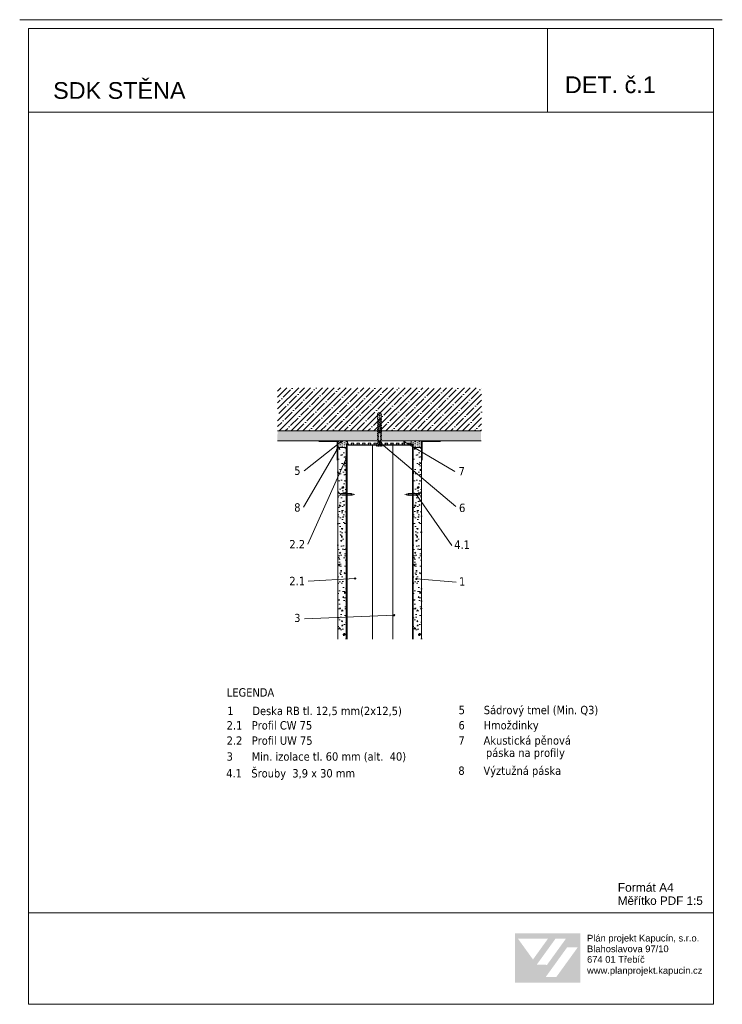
# Model space of a CAD drawing. Header units: millimetres. Extents: x -61273 to -60223, y 29990 to 31462.
import ezdxf

# ---------------------------------------------------------------- set-up
doc = ezdxf.new("R2010")
doc.units = ezdxf.units.MM
doc.header["$MEASUREMENT"] = 0
doc.linetypes.add('DASHED', pattern=[2, 1, -1])
doc.styles.add('GENEROVANÝ_STYL_1', font='txt')
doc.styles.add('GENEROVANÝ_STYL_2', font='txt')
doc.linetypes.add('Izolace', pattern='A,0,[1,Detail č.1 SDK stěna1.Shx,S=0.375371,R=0,X=-0.01,Y=0],-20,0', length=20)

msp = doc.modelspace()

# ---------------------------------------------------------------- hatches: boundary and pattern name
at = {"linetype": 'Continuous', "lineweight": 20, "true_color": 0xff6600}
h = msp.add_hatch(dxfattribs=at)
h.set_pattern_fill('ANSI35_0001', color=30, style=0, pattern_type=2)
h.set_pattern_definition([(45, (-42131.551, 27361.65), (-8.838835, 8.838835), []), (45, (-42122.712, 27361.65), (-8.838835, 8.838835), [15.625, -3.125, 0, -3.125])])
h.paths.add_polyline_path([(-60582.5, 30911.5), (-60887.1, 30911.5), (-60887.1, 30847), (-60582.5, 30847)])
h = msp.add_hatch(dxfattribs=at)
h.set_pattern_fill('AR_SAND_0001', color=30, style=0, pattern_type=2)
h.set_pattern_definition([(37.5, (-62033.2374, 31471.487), (-0.157483, 4.817059), [0, -3.8, 0, -4.25, 0, -4.0625]), (7.5, (-62033.2374, 31471.487), (4.424442, 7.055365), [0, -2.05, 0, -3.425, 0, -1.3125]), (327.5, (-62036.3124, 31471.487), (7.785355, 0.014148), [0, -1.25, 0, -4.5, 0, -5.875]), (317.5, (-62036.3124, 31471.487), (7.515317, 2.19419), [0, -0.625, 0, -2.95, 0, -3.375])])
h.paths.add_polyline_path([(-60887.1, 30847), (-60887.7, 30832), (-60583.1, 30832), (-60583.1, 30847)])
h = msp.add_hatch(dxfattribs=at)
h.set_pattern_fill('DOTS_0001', color=30, style=0, pattern_type=2)
h.set_pattern_definition([(90, (-60218.5807, 29663.4237), (-3.125, 1.5625), [0, -3.125])])
h.paths.add_polyline_path([(-60785.3, 30822), (-60782.6, 30832), (-60798.2, 30832), (-60798.2, 30822)])
h = msp.add_hatch(dxfattribs=at)
h.set_pattern_fill('AR_CONC_0001', color=30, style=0, pattern_type=2)
h.set_pattern_definition([(320, (-60438.465, 31983.718), (1.5688, 17.9315), [1.875, -20.625]), (265, (-60438.465, 31983.718), (18.8048, 3.46878), [1.5, -16.5]), (10.4514, (-60438.596, 31982.224), (-17.23599, 14.46273), [1.5935, -17.52855]), (316.1842, (-60433.465, 31983.718), (4.13798, 26.68103), [2.8125, -30.9375]), (6.6356, (-60433.81, 31981.495), (-24.35295, 23.36657), [2.39026, -26.29282]), (261.1842, (-60433.465, 31983.718), (-24.35297, 23.36655), [2.25, -24.75]), (291, (-60434.715, 31981.218), (10.06547, 14.92268), [1.875, -20.625]), (236, (-60434.715, 31981.218), (-18.12875, 6.08288), [1.5, -16.5]), (341.4514, (-60435.554, 31979.975), (-8.06326, 21.00557), [1.5935, -17.52855]), (307.5, (-60438.465, 31983.7184), (-8.322346, 0.303996), [0, -16.3, 0, -16.75, 0, -16.5625]), (277.5, (-60438.465, 31983.718), (-9.860293, 6.57674), [0, -9.55, 0, -15.925, 0, -6.3125]), (237.5, (-60438.465, 31989.2934), (0.563872, 13.34556), [0, -6.25, 0, -19.5, 0, -25.875]), (227.5, (-60438.465, 31991.793), (-2.50262, 14.57965), [0, -8.125, 0, -12.95, 0, -18.375])])
h.paths.add_polyline_path([(-60797, 30822), (-60797, 30535.8), (-60784.5, 30535.8), (-60784.5, 30822)])
at = {"linetype": 'Continuous', "lineweight": 13}
for points in [[(-60784.4, 30777), (-60783.9, 30777), (-60783.9, 30814.3), (-60783.8, 30826, -0.414214), (-60783.4, 30826.4), (-60781.7, 30826.4), (-60781.1, 30825.8), (-60737.5, 30825.8), (-60737.5, 30826.4), (-60780.8, 30826.4), (-60781.4, 30827), (-60783.4, 30827, 0.414214), (-60784.4, 30826)], [(-60736, 30825.8), (-60736, 30826.4), (-60737.5, 30826.4), (-60737.5, 30825.8)], [(-60733, 30826.4), (-60736, 30826.4), (-60736, 30825.8), (-60733, 30825.8)], [(-60731.5, 30826.4), (-60733, 30826.4), (-60733, 30825.8), (-60731.5, 30825.8)], [(-60731.5, 30825.8), (-60687.8, 30825.8), (-60687.2, 30826.4), (-60685.5, 30826.4, -0.414214), (-60685.1, 30826), (-60685.1, 30777), (-60684.5, 30777), (-60684.5, 30826, 0.414214), (-60685.5, 30827), (-60687.5, 30827), (-60688.1, 30826.4), (-60731.5, 30826.4)]]:
    msp.add_hatch(color=154, dxfattribs=at).paths.add_polyline_path(points)
at = {"linetype": 'Continuous', "lineweight": 20, "true_color": 0xff6600}
h = msp.add_hatch(dxfattribs=at)
h.set_pattern_fill('TRIANG_0001', color=30, style=0, pattern_type=2)
h.set_pattern_definition([(60, (-42132.557, 25790.242), (-4.21875, 7.3070893), [4.21875, -4.21875]), (120, (-42132.557, 25790.242), (-8.4375, 5e-09), [4.21875, -4.21875]), (0, (-42134.6665, 25793.895), (4.21875, 7.3070893), [4.21875, -4.21875])])
h.paths.add_polyline_path([(-60782.6, 30826.4), (-60687.6, 30826.4), (-60687.6, 30832), (-60782.6, 30832)])
h = msp.add_hatch(dxfattribs=at)
h.set_pattern_fill('DOTS_0001', color=30, style=0, pattern_type=2)
h.set_pattern_definition([(90, (-61278.2774, 29663.4237), (-3.125, 1.5625), [0, -3.125])])
h.paths.add_polyline_path([(-60684.5, 30822), (-60672, 30822), (-60672, 30832), (-60687.6, 30832)])
h = msp.add_hatch(dxfattribs=at)
h.set_pattern_fill('AR_CONC_0001', color=30, style=0, pattern_type=2)
h.set_pattern_definition([(320, (-60325.981, 31983.718), (1.5688, 17.9315), [1.875, -20.625]), (265, (-60325.981, 31983.718), (18.8048, 3.46878), [1.5, -16.5]), (10.4514, (-60326.112, 31982.224), (-17.23599, 14.46273), [1.5935, -17.52855]), (316.1842, (-60320.981, 31983.718), (4.13798, 26.68103), [2.8125, -30.9375]), (6.6356, (-60321.326, 31981.495), (-24.35295, 23.36657), [2.39026, -26.29282]), (261.1842, (-60320.98, 31983.718), (-24.35297, 23.36655), [2.25, -24.75]), (291, (-60322.231, 31981.218), (10.06547, 14.92268), [1.875, -20.625]), (236, (-60322.231, 31981.218), (-18.12875, 6.08288), [1.5, -16.5]), (341.4514, (-60323.07, 31979.974), (-8.06326, 21.00557), [1.5935, -17.52855]), (307.5, (-60325.981, 31983.718), (-8.322346, 0.303996), [0, -16.3, 0, -16.75, 0, -16.5625]), (277.5, (-60325.981, 31983.718), (-9.860293, 6.57674), [0, -9.55, 0, -15.925, 0, -6.3125]), (237.5, (-60325.981, 31989.293), (0.563872, 13.34556), [0, -6.25, 0, -19.5, 0, -25.875]), (227.5, (-60325.981, 31991.793), (-2.50262, 14.57965), [0, -8.125, 0, -12.95, 0, -18.375])])
h.paths.add_polyline_path([(-60684.5, 30822), (-60684.5, 30535.8), (-60672, 30535.8), (-60672, 30822)])
at = {"linetype": 'Continuous', "lineweight": 13}
h = msp.add_hatch(color=1, dxfattribs=at)
h.paths.add_polyline_path([(-60532.6, 30022.2), (-60434.8, 30022.2), (-60434.8, 30096), (-60532.6, 30096)])
h.paths.add_polyline_path([(-60528.1, 30088.2), (-60483, 30088.1), (-60505.5, 30056.9)], flags=0)
h.paths.add_polyline_path([(-60500, 30049), (-60471.7, 30088.2), (-60456.1, 30088.2), (-60484.5, 30048.9)], flags=0)
h.paths.add_polyline_path([(-60470.8, 30030.5), (-60486.6, 30030.5), (-60454.6, 30074.9), (-60438.7, 30074.9)], flags=0)

# ---------------------------------------------------------------- linework, layer by layer
at = {"color": 154, "linetype": 'Continuous', "lineweight": 13}
for p, q in [((-60483.6, 31448.4), (-60483.6, 31323.4)), ((-60235.8, 31448.4), (-60471.8, 31448.4)), ((-60235.8, 31323.4), (-60235.8, 31448.4)), ((-61259.3, 31323.4), (-60235.8, 31323.4)), ((-60471.8, 31323.4), (-60235.8, 31323.4)), ((-60848.2, 30733), (-60798, 30819.3)), ((-60847.6, 30787.3), (-60792.5, 30830.6)), ((-60783.4, 30826.4), (-60783.4, 30535.8)), ((-60782.3, 30826.4), (-60782.3, 30826.4)), ((-60782.3, 30826.4), (-60782.3, 30826.4)), ((-60782.3, 30826.4), (-60782.3, 30826.4)), ((-60782.3, 30826.4), (-60782.3, 30826.4)), ((-60782.3, 30826.4), (-60782.3, 30826.4)), ((-60782.3, 30826.4), (-60782.3, 30826.4)), ((-60782.3, 30826.4), (-60782.3, 30826.4)), ((-60782.3, 30826.4), (-60782.3, 30826.4)), ((-60782.3, 30826.4), (-60782.3, 30826.4)), ((-60782.3, 30826.4), (-60782.3, 30826.4)), ((-60782.3, 30826.4), (-60782.3, 30826.4)), ((-60782.3, 30826.4), (-60782.3, 30826.4)), ((-60782.3, 30826.4), (-60782.3, 30826.4)), ((-60782.3, 30826.4), (-60782.3, 30826.4)), ((-60782.3, 30826.4), (-60782.3, 30826.4)), ((-60782.3, 30826.4), (-60782.3, 30826.4)), ((-60782.3, 30826.4), (-60782.3, 30826.4)), ((-60782.3, 30826.4), (-60782.3, 30826.4)), ((-60782.3, 30826.4), (-60782.3, 30826.4)), ((-60782.3, 30826.4), (-60782.3, 30826.4)), ((-60782.3, 30826.4), (-60782.3, 30826.4)), ((-60782.3, 30826.4), (-60782.3, 30826.4)), ((-60782.3, 30826.4), (-60782.3, 30826.4)), ((-60782.3, 30826.4), (-60782.3, 30826.4)), ((-60782.3, 30826.4), (-60782.3, 30826.4)), ((-60782.3, 30826.4), (-60782.3, 30826.4)), ((-60782.3, 30826.4), (-60782.3, 30826.4)), ((-60782.3, 30826.4), (-60782.3, 30826.4)), ((-60782.3, 30826.4), (-60782.3, 30826.4)), ((-60782.3, 30826.4), (-60782.3, 30826.4)), ((-60782.3, 30826.4), (-60782.3, 30826.4)), ((-60735.6, 30830.8), (-60621, 30733.9)), ((-60697.6, 30830.8), (-60622.1, 30786.5)), ((-60688.7, 30826.4), (-60688.7, 30826.4)), ((-60688.7, 30826.4), (-60688.7, 30826.4)), ((-60688.7, 30826.4), (-60688.7, 30826.4)), ((-60688.7, 30826.4), (-60688.7, 30826.4)), ((-60688.7, 30826.4), (-60688.7, 30826.4)), ((-60688.7, 30826.4), (-60688.7, 30826.4)), ((-60688.7, 30826.4), (-60688.7, 30826.4)), ((-60688.7, 30826.4), (-60688.7, 30826.4)), ((-60688.7, 30826.4), (-60688.7, 30826.4)), ((-60688.7, 30826.4), (-60688.7, 30826.4)), ((-60688.7, 30826.4), (-60688.7, 30826.4)), ((-60688.7, 30826.4), (-60688.7, 30826.4)), ((-60688.7, 30826.4), (-60688.7, 30826.4)), ((-60688.7, 30826.4), (-60688.7, 30826.4)), ((-60688.7, 30826.4), (-60688.7, 30826.4)), ((-60688.7, 30826.4), (-60688.7, 30826.4)), ((-60688.7, 30826.4), (-60688.7, 30826.4)), ((-60688.7, 30826.4), (-60688.7, 30826.4)), ((-60688.7, 30826.4), (-60688.7, 30826.4)), ((-60688.7, 30826.4), (-60688.7, 30826.4)), ((-60688.7, 30826.4), (-60688.7, 30826.4)), ((-60688.7, 30826.4), (-60688.7, 30826.4)), ((-60688.7, 30826.4), (-60688.7, 30826.4)), ((-60688.7, 30826.4), (-60688.7, 30826.4)), ((-60688.7, 30826.4), (-60688.7, 30826.4)), ((-60688.7, 30826.4), (-60688.7, 30826.4)), ((-60688.7, 30826.4), (-60688.7, 30826.4)), ((-60688.7, 30826.4), (-60688.7, 30826.4)), ((-60688.7, 30826.4), (-60688.7, 30826.4)), ((-60685.6, 30826.4), (-60685.6, 30535.8)), ((-60842.1, 30677.9), (-60784.5, 30805.9)), ((-60784.5, 30797), (-60784.5, 30535.8)), ((-60783.9, 30797), (-60783.9, 30535.8)), ((-60685.1, 30797), (-60685.1, 30535.8)), ((-60684.5, 30797), (-60684.5, 30535.8)), ((-60679.6, 30751.4), (-60626.9, 30675.9)), ((-60841.5, 30622.5), (-60771.1, 30626.4)), ((-60620.5, 30620.8), (-60679.8, 30625.7)), ((-60847, 30566.2), (-60713, 30571.4)), ((-61259.3, 30126.6), (-60235.8, 30126.6))]:
    msp.add_line(p, q, dxfattribs=at)
at = {"color": 7, "linetype": 'DASHED', "lineweight": 20}
for p, q in [((-60738.1, 30870.6), (-60738.1, 30871.3)), ((-60738.1, 30870.6), (-60737.2, 30870.9)), ((-60738.1, 30867.4), (-60737.2, 30867.7)), ((-60738.1, 30864.2), (-60737.2, 30864.6)), ((-60733.6, 30863.9), (-60736.6, 30863.9)), ((-60736.6, 30824.3), (-60736.6, 30863.9)), ((-60736.2, 30874.1), (-60735.6, 30874.3)), ((-60735.6, 30874.3), (-60735.6, 30844.3)), ((-60734, 30874.1), (-60734.6, 30874.3)), ((-60734.6, 30874.3), (-60734.6, 30844.3)), ((-60733.6, 30824.3), (-60733.6, 30863.9)), ((-60732.1, 30870.6), (-60732.9, 30870.9)), ((-60732.1, 30867.4), (-60732.9, 30867.7)), ((-60732.1, 30864.2), (-60732.9, 30864.6)), ((-60732.1, 30870.6), (-60732.1, 30871.3)), ((-60738.1, 30861), (-60737.2, 30861.4)), ((-60738.1, 30857.9), (-60737.2, 30858.2)), ((-60738.1, 30854.7), (-60737.2, 30855)), ((-60738.1, 30851.5), (-60737.2, 30851.8)), ((-60738.1, 30848.3), (-60737.2, 30848.7)), ((-60737.2, 30848.7), (-60737.3, 30848.7)), ((-60737.3, 30848.7), (-60737.3, 30848.6)), ((-60737.3, 30848.6), (-60737.3, 30848.7)), ((-60737.3, 30848.7), (-60737.3, 30848.6)), ((-60737.3, 30848.7), (-60737.3, 30848.6)), ((-60737.3, 30848.6), (-60737.3, 30848.7)), ((-60737.3, 30848.7), (-60737.3, 30848.7)), ((-60737.3, 30848.6), (-60737.3, 30848.7)), ((-60737.3, 30848.7), (-60737.3, 30848.6)), ((-60737.3, 30848.6), (-60737.3, 30848.7)), ((-60737.3, 30848.7), (-60737.3, 30848.6)), ((-60737.3, 30848.7), (-60737.3, 30848.6)), ((-60737.3, 30848.6), (-60737.3, 30848.7)), ((-60737.3, 30848.7), (-60737.3, 30848.7)), ((-60737.3, 30848.7), (-60737.3, 30848.7)), ((-60737.3, 30848.6), (-60737.3, 30848.7)), ((-60737.3, 30848.7), (-60737.3, 30848.7)), ((-60737.3, 30848.6), (-60737.3, 30848.7)), ((-60737.3, 30848.6), (-60737.3, 30848.6)), ((-60737.3, 30848.6), (-60737.3, 30848.6)), ((-60737.3, 30848.6), (-60737.3, 30848.6)), ((-60737.3, 30848.6), (-60737.3, 30848.6)), ((-60737.3, 30848.6), (-60737.3, 30848.6)), ((-60737.3, 30848.6), (-60737.3, 30848.6)), ((-60737.3, 30848.6), (-60737.2, 30848.6)), ((-60737.3, 30848.6), (-60737.3, 30848.6)), ((-60737.3, 30848.6), (-60737.3, 30848.6)), ((-60737.3, 30848.6), (-60737.3, 30848.6)), ((-60737.3, 30848.6), (-60737.3, 30848.6)), ((-60737.3, 30848.6), (-60737.3, 30848.6)), ((-60737.3, 30848.6), (-60737.3, 30848.6)), ((-60737.3, 30848.6), (-60737.3, 30848.6)), ((-60737.3, 30848.6), (-60737.3, 30848.6)), ((-60737.3, 30848.6), (-60737.3, 30848.6)), ((-60737.2, 30848.6), (-60737.2, 30848.7)), ((-60733, 30861.4), (-60733, 30861.4)), ((-60733, 30861.4), (-60733, 30861.4)), ((-60733, 30861.4), (-60733, 30861.4)), ((-60733, 30861.4), (-60733, 30861.4)), ((-60733, 30861.4), (-60733, 30861.4)), ((-60733, 30861.4), (-60733, 30861.4)), ((-60733, 30855), (-60733, 30855)), ((-60733, 30855), (-60733, 30855)), ((-60733, 30855), (-60733, 30855)), ((-60733, 30855), (-60733, 30855)), ((-60733, 30855), (-60733, 30855)), ((-60733, 30855), (-60733, 30855)), ((-60732.9, 30861.4), (-60732.9, 30861.4)), ((-60732.9, 30861.4), (-60732.9, 30861.4)), ((-60732.9, 30861.4), (-60732.9, 30861.4)), ((-60732.9, 30861.4), (-60732.9, 30861.4)), ((-60732.9, 30861.4), (-60732.9, 30861.4)), ((-60732.9, 30861.4), (-60732.9, 30861.4)), ((-60732.9, 30861.4), (-60732.9, 30861.4)), ((-60732.9, 30861.4), (-60732.9, 30861.4)), ((-60732.9, 30861.4), (-60732.9, 30861.4)), ((-60732.9, 30861.4), (-60732.9, 30861.4)), ((-60732.9, 30861.4), (-60732.9, 30861.4)), ((-60732.9, 30861.4), (-60732.9, 30861.4)), ((-60732.9, 30861.4), (-60732.9, 30861.4)), ((-60732.9, 30861.4), (-60732.9, 30861.4)), ((-60732.9, 30861.4), (-60732.9, 30861.4)), ((-60732.9, 30861.4), (-60732.9, 30861.4)), ((-60732.9, 30861.4), (-60732.9, 30861.4)), ((-60732.9, 30861.4), (-60732.9, 30861.4)), ((-60732.9, 30861.4), (-60732.9, 30861.4)), ((-60732.9, 30861.4), (-60732.9, 30861.4)), ((-60732.9, 30861.4), (-60732.9, 30861.4)), ((-60732.9, 30861.4), (-60732.9, 30861.4)), ((-60732.9, 30861.4), (-60732.9, 30861.4)), ((-60732.9, 30861.4), (-60732.9, 30861.4)), ((-60732.9, 30861.4), (-60732.9, 30861.4)), ((-60732.9, 30861.4), (-60732.9, 30861.4)), ((-60732.9, 30861.4), (-60732.9, 30861.4)), ((-60732.9, 30861.4), (-60732.9, 30861.4)), ((-60732.9, 30861.4), (-60732.9, 30861.4)), ((-60732.9, 30861.4), (-60732.9, 30861.4)), ((-60732.1, 30861), (-60732.9, 30861.4)), ((-60732.1, 30857.9), (-60732.9, 30858.2)), ((-60732.9, 30855), (-60732.9, 30855)), ((-60732.9, 30855), (-60732.9, 30855)), ((-60732.9, 30855), (-60732.9, 30855)), ((-60732.9, 30855), (-60732.9, 30855)), ((-60732.9, 30855), (-60732.9, 30855)), ((-60732.9, 30855), (-60732.9, 30855)), ((-60732.9, 30855), (-60732.9, 30855)), ((-60732.9, 30855), (-60732.9, 30855)), ((-60732.9, 30855), (-60732.9, 30855)), ((-60732.9, 30855), (-60732.9, 30855)), ((-60732.9, 30855), (-60732.9, 30855)), ((-60732.9, 30855), (-60732.9, 30855)), ((-60732.9, 30855), (-60732.9, 30855)), ((-60732.9, 30855), (-60732.9, 30855)), ((-60732.9, 30855), (-60732.9, 30855)), ((-60732.9, 30855), (-60732.9, 30855)), ((-60732.9, 30855), (-60732.9, 30855)), ((-60732.9, 30855), (-60732.9, 30855)), ((-60732.9, 30855), (-60732.9, 30855)), ((-60732.9, 30855), (-60732.9, 30855)), ((-60732.9, 30855), (-60732.9, 30855)), ((-60732.9, 30855), (-60732.9, 30855)), ((-60732.9, 30855), (-60732.9, 30855)), ((-60732.9, 30855), (-60732.9, 30855)), ((-60732.9, 30855), (-60732.9, 30855)), ((-60732.9, 30855), (-60732.9, 30855)), ((-60732.9, 30855), (-60732.9, 30855)), ((-60732.1, 30854.7), (-60732.9, 30855)), ((-60732.9, 30855), (-60732.9, 30855)), ((-60732.9, 30855), (-60732.9, 30855)), ((-60732.1, 30851.5), (-60732.9, 30851.8)), ((-60732.1, 30848.3), (-60732.9, 30848.7)), ((-60738.1, 30845.1), (-60737.2, 30845.5)), ((-60738.1, 30825.8), (-60738.1, 30842)), ((-60734.6, 30844.3), (-60735.6, 30844.3)), ((-60732.1, 30845.1), (-60732.9, 30845.5)), ((-60732.1, 30825.8), (-60732.1, 30842)), ((-60732.1, 30825.8), (-60738.1, 30825.8)), ((-60797, 30756), (-60796.4, 30756)), ((-60797, 30748), (-60797, 30756)), ((-60797, 30748), (-60796.4, 30748)), ((-60792.9, 30752.7), (-60793.6, 30752.8)), ((-60793.6, 30751.2), (-60791.2, 30751.3)), ((-60792.3, 30753.8), (-60792.9, 30752.7)), ((-60792.9, 30752.7), (-60792.9, 30752.7)), ((-60792.9, 30752.7), (-60792.9, 30752.7)), ((-60792.9, 30752.7), (-60792.9, 30752.7)), ((-60792.9, 30752.7), (-60792.9, 30752.7)), ((-60792.9, 30752.7), (-60792.9, 30752.7)), ((-60792.9, 30752.7), (-60792.9, 30752.7)), ((-60792.9, 30752.7), (-60792.9, 30752.7)), ((-60792.9, 30752.7), (-60792.9, 30752.7)), ((-60792.9, 30752.7), (-60792.9, 30752.7)), ((-60792.9, 30752.7), (-60792.9, 30752.7)), ((-60792.9, 30752.7), (-60792.9, 30752.7)), ((-60792.9, 30752.7), (-60792.9, 30752.7)), ((-60792.9, 30752.7), (-60792.9, 30752.7)), ((-60792.9, 30752.7), (-60792.9, 30752.7)), ((-60792.9, 30752.7), (-60792.9, 30752.7)), ((-60792.9, 30752.7), (-60792.9, 30752.7)), ((-60792.9, 30752.7), (-60792.9, 30752.7)), ((-60792.9, 30752.7), (-60792.9, 30752.7)), ((-60792.9, 30752.7), (-60792.9, 30752.7)), ((-60792.9, 30752.7), (-60792.9, 30752.7)), ((-60792.9, 30752.7), (-60792.9, 30752.7)), ((-60792.9, 30752.7), (-60792.9, 30752.7)), ((-60792.9, 30752.7), (-60792.9, 30752.7)), ((-60792.9, 30752.7), (-60792.9, 30752.7)), ((-60792.9, 30752.7), (-60792.9, 30752.7)), ((-60792.9, 30752.7), (-60792.9, 30752.7)), ((-60792.9, 30752.7), (-60792.9, 30752.7)), ((-60792.9, 30752.7), (-60792.9, 30752.7)), ((-60792.9, 30752.7), (-60792.9, 30752.7)), ((-60792.9, 30752.7), (-60792.9, 30752.7)), ((-60792.9, 30752.7), (-60792.9, 30752.7)), ((-60792.9, 30752.7), (-60792.9, 30752.7)), ((-60792.9, 30752.7), (-60792.9, 30752.7)), ((-60792.9, 30752.7), (-60792.9, 30752.7)), ((-60792.9, 30752.7), (-60792.9, 30752.7)), ((-60792.3, 30753.8), (-60790.8, 30750.3)), ((-60790.8, 30753.8), (-60791.4, 30752.7)), ((-60790.8, 30753.8), (-60789.3, 30750.3)), ((-60790.1, 30751.4), (-60790.8, 30750.3)), ((-60789.3, 30753.8), (-60789.9, 30752.7)), ((-60789.3, 30753.8), (-60787.8, 30750.3)), ((-60788.6, 30751.4), (-60789.3, 30750.3)), ((-60787.8, 30753.8), (-60788.4, 30752.7)), ((-60787.8, 30753.8), (-60786.3, 30750.3)), ((-60787.1, 30751.4), (-60787.8, 30750.3)), ((-60786.3, 30753.8), (-60786.9, 30752.7)), ((-60786.3, 30753.8), (-60784.8, 30750.3)), ((-60785.6, 30751.4), (-60786.3, 30750.3)), ((-60784.8, 30753.8), (-60785.4, 30752.7)), ((-60784.8, 30753.8), (-60783.3, 30750.3)), ((-60784.1, 30751.4), (-60784.8, 30750.3)), ((-60783.3, 30753.8), (-60783.9, 30752.7)), ((-60783.3, 30753.8), (-60781.8, 30750.3)), ((-60782.6, 30751.4), (-60783.3, 30750.3)), ((-60781.8, 30753.8), (-60782.4, 30752.7)), ((-60781.8, 30753.8), (-60780.3, 30750.3)), ((-60781.1, 30751.4), (-60781.8, 30750.3)), ((-60780.3, 30753.8), (-60780.9, 30752.7)), ((-60780.3, 30753.8), (-60778.8, 30750.3)), ((-60779.6, 30751.4), (-60780.3, 30750.3)), ((-60778.8, 30753.8), (-60779.4, 30752.7)), ((-60778.8, 30753.8), (-60777.3, 30750.3)), ((-60778.1, 30751.4), (-60778.8, 30750.3)), ((-60777.3, 30753.8), (-60777.9, 30752.7)), ((-60777.3, 30753.8), (-60776.2, 30751.3)), ((-60776.6, 30751.4), (-60777.3, 30750.3)), ((-60776.9, 30752.9), (-60776.9, 30752.9)), ((-60776.9, 30752.9), (-60776.9, 30752.9)), ((-60776.9, 30752.9), (-60776.9, 30752.9)), ((-60776.9, 30752.9), (-60776.9, 30752.9)), ((-60776.9, 30752.9), (-60776.9, 30752.9)), ((-60776.9, 30752.9), (-60776.9, 30752.9)), ((-60776.9, 30752.9), (-60776.9, 30752.9)), ((-60776.9, 30752.9), (-60776.9, 30752.9)), ((-60776.9, 30752.9), (-60776.9, 30752.9)), ((-60776.9, 30752.9), (-60776.9, 30752.9)), ((-60776.9, 30752.9), (-60776.9, 30752.9)), ((-60776.9, 30752.9), (-60776.9, 30752.9)), ((-60776.9, 30752.9), (-60776.9, 30752.9)), ((-60776.9, 30752.9), (-60776.9, 30752.9)), ((-60776.9, 30752.9), (-60776.9, 30752.9)), ((-60776.9, 30752.9), (-60776.9, 30752.9)), ((-60776.9, 30752.9), (-60776.9, 30752.9)), ((-60776.9, 30752.9), (-60776.9, 30752.9)), ((-60776.9, 30752.9), (-60776.9, 30752.9)), ((-60776.9, 30752.9), (-60776.9, 30752.9)), ((-60776.9, 30752.9), (-60776.9, 30752.9)), ((-60776.9, 30752.9), (-60776.9, 30752.9)), ((-60776.9, 30752.9), (-60776.9, 30752.9)), ((-60776.9, 30752.9), (-60776.9, 30752.9)), ((-60776.9, 30752.9), (-60776.9, 30752.9)), ((-60776.9, 30752.9), (-60776.9, 30752.9)), ((-60776.9, 30752.9), (-60776.9, 30752.9)), ((-60776.9, 30752.9), (-60776.9, 30752.9)), ((-60776.9, 30752.9), (-60776.9, 30752.9)), ((-60776.9, 30752.9), (-60776.9, 30752.9)), ((-60776.9, 30752.9), (-60776.9, 30752.9)), ((-60776.9, 30752.9), (-60776.9, 30752.9)), ((-60772, 30752), (-60776.9, 30752.9)), ((-60772, 30752), (-60776.2, 30751.3)), ((-60776.2, 30751.3), (-60776.2, 30751.3)), ((-60776.2, 30751.3), (-60776.2, 30751.3)), ((-60776.2, 30751.3), (-60776.2, 30751.3)), ((-60776.2, 30751.3), (-60776.2, 30751.3)), ((-60776.2, 30751.3), (-60776.2, 30751.3)), ((-60776.2, 30751.3), (-60776.2, 30751.3)), ((-60776.2, 30751.3), (-60776.2, 30751.3)), ((-60776.2, 30751.3), (-60776.2, 30751.3)), ((-60776.2, 30751.3), (-60776.2, 30751.3)), ((-60776.2, 30751.3), (-60776.2, 30751.3)), ((-60776.2, 30751.3), (-60776.2, 30751.3)), ((-60776.2, 30751.3), (-60776.2, 30751.3)), ((-60776.2, 30751.3), (-60776.2, 30751.3)), ((-60776.2, 30751.3), (-60776.2, 30751.3)), ((-60776.2, 30751.3), (-60776.2, 30751.3)), ((-60776.2, 30751.3), (-60776.2, 30751.3)), ((-60776.2, 30751.3), (-60776.2, 30751.3)), ((-60776.2, 30751.3), (-60776.2, 30751.3)), ((-60776.2, 30751.3), (-60776.2, 30751.3)), ((-60776.2, 30751.3), (-60776.2, 30751.3)), ((-60776.2, 30751.3), (-60776.2, 30751.3)), ((-60776.2, 30751.3), (-60776.2, 30751.3)), ((-60776.2, 30751.3), (-60776.2, 30751.3)), ((-60776.2, 30751.3), (-60776.2, 30751.3)), ((-60776.2, 30751.3), (-60776.2, 30751.3)), ((-60776.2, 30751.3), (-60776.2, 30751.3)), ((-60776.2, 30751.3), (-60776.2, 30751.3)), ((-60776.2, 30751.3), (-60776.2, 30751.3)), ((-60776.2, 30751.3), (-60776.2, 30751.3)), ((-60776.2, 30751.3), (-60776.2, 30751.3)), ((-60776.2, 30751.3), (-60776.2, 30751.3)), ((-60776.2, 30751.3), (-60776.2, 30751.3)), ((-60776.2, 30751.3), (-60776.2, 30751.3)), ((-60776.2, 30751.3), (-60776.2, 30751.3)), ((-60776.2, 30751.3), (-60776.2, 30751.3)), ((-60697, 30752), (-60692, 30752.9)), ((-60697, 30752), (-60692.7, 30751.3)), ((-60691.6, 30753.8), (-60692.7, 30751.3)), ((-60692.7, 30751.3), (-60692.7, 30751.3)), ((-60692.7, 30751.3), (-60692.7, 30751.3)), ((-60692.7, 30751.3), (-60692.7, 30751.3)), ((-60692.7, 30751.3), (-60692.7, 30751.3)), ((-60692.7, 30751.3), (-60692.7, 30751.3)), ((-60692.7, 30751.3), (-60692.7, 30751.3)), ((-60692.7, 30751.3), (-60692.7, 30751.3)), ((-60692.7, 30751.3), (-60692.7, 30751.3)), ((-60692.7, 30751.3), (-60692.7, 30751.3)), ((-60692.7, 30751.3), (-60692.7, 30751.3)), ((-60692.7, 30751.3), (-60692.7, 30751.3)), ((-60692.7, 30751.3), (-60692.7, 30751.3)), ((-60692.7, 30751.3), (-60692.7, 30751.3)), ((-60692.7, 30751.3), (-60692.7, 30751.3)), ((-60692.7, 30751.3), (-60692.7, 30751.3)), ((-60692.7, 30751.3), (-60692.7, 30751.3)), ((-60692.7, 30751.3), (-60692.7, 30751.3)), ((-60692.7, 30751.3), (-60692.7, 30751.3)), ((-60692.7, 30751.3), (-60692.7, 30751.3)), ((-60692.7, 30751.3), (-60692.7, 30751.3)), ((-60692.7, 30751.3), (-60692.7, 30751.3)), ((-60692.7, 30751.3), (-60692.7, 30751.3)), ((-60692.7, 30751.3), (-60692.7, 30751.3)), ((-60692.7, 30751.3), (-60692.7, 30751.3)), ((-60692.7, 30751.3), (-60692.7, 30751.3)), ((-60692.7, 30751.3), (-60692.7, 30751.3)), ((-60692.7, 30751.3), (-60692.7, 30751.3)), ((-60692.7, 30751.3), (-60692.7, 30751.3)), ((-60692.7, 30751.3), (-60692.7, 30751.3)), ((-60692.7, 30751.3), (-60692.7, 30751.3)), ((-60692.7, 30751.3), (-60692.7, 30751.3)), ((-60692.7, 30751.3), (-60692.7, 30751.3)), ((-60692.7, 30751.3), (-60692.7, 30751.3)), ((-60692.7, 30751.3), (-60692.7, 30751.3)), ((-60692.7, 30751.3), (-60692.7, 30751.3)), ((-60692.3, 30751.4), (-60691.6, 30750.3)), ((-60692, 30752.9), (-60692, 30752.9)), ((-60692, 30752.9), (-60692, 30752.9)), ((-60692, 30752.9), (-60692, 30752.9)), ((-60692, 30752.9), (-60692, 30752.9)), ((-60692, 30752.9), (-60692, 30752.9)), ((-60692, 30752.9), (-60692, 30752.9)), ((-60692, 30752.9), (-60692, 30752.9)), ((-60692, 30752.9), (-60692, 30752.9)), ((-60692, 30752.9), (-60692, 30752.9)), ((-60692, 30752.9), (-60692, 30752.9)), ((-60692, 30752.9), (-60692, 30752.9)), ((-60692, 30752.9), (-60692, 30752.9)), ((-60692, 30752.9), (-60692, 30752.9)), ((-60692, 30752.9), (-60692, 30752.9)), ((-60692, 30752.9), (-60692, 30752.9)), ((-60692, 30752.9), (-60692, 30752.9)), ((-60692, 30752.9), (-60692, 30752.9)), ((-60692, 30752.9), (-60692, 30752.9)), ((-60692, 30752.9), (-60692, 30752.9)), ((-60692, 30752.9), (-60692, 30752.9)), ((-60692, 30752.9), (-60692, 30752.9)), ((-60692, 30752.9), (-60692, 30752.9)), ((-60692, 30752.9), (-60692, 30752.9)), ((-60692, 30752.9), (-60692, 30752.9)), ((-60692, 30752.9), (-60692, 30752.9)), ((-60692, 30752.9), (-60692, 30752.9)), ((-60692, 30752.9), (-60692, 30752.9)), ((-60692, 30752.9), (-60692, 30752.9)), ((-60692, 30752.9), (-60692, 30752.9)), ((-60692, 30752.9), (-60692, 30752.9)), ((-60692, 30752.9), (-60692, 30752.9)), ((-60692, 30752.9), (-60692, 30752.9)), ((-60691.6, 30753.8), (-60691, 30752.7)), ((-60690.1, 30753.8), (-60691.6, 30750.3)), ((-60690.8, 30751.4), (-60690.1, 30750.3)), ((-60690.1, 30753.8), (-60689.5, 30752.7)), ((-60688.6, 30753.8), (-60690.1, 30750.3)), ((-60689.3, 30751.4), (-60688.6, 30750.3)), ((-60688.6, 30753.8), (-60688, 30752.7)), ((-60687.1, 30753.8), (-60688.6, 30750.3)), ((-60687.8, 30751.4), (-60687.1, 30750.3)), ((-60687.1, 30753.8), (-60686.5, 30752.7)), ((-60685.6, 30753.8), (-60687.1, 30750.3)), ((-60686.3, 30751.4), (-60685.6, 30750.3)), ((-60685.6, 30753.8), (-60685, 30752.7)), ((-60684.1, 30753.8), (-60685.6, 30750.3)), ((-60684.8, 30751.4), (-60684.1, 30750.3)), ((-60684.1, 30753.8), (-60683.5, 30752.7)), ((-60682.6, 30753.8), (-60684.1, 30750.3)), ((-60683.3, 30751.4), (-60682.6, 30750.3)), ((-60681.1, 30753.8), (-60682.6, 30750.3)), ((-60682.6, 30753.8), (-60682, 30752.7)), ((-60681.8, 30751.4), (-60681.1, 30750.3)), ((-60681.1, 30753.8), (-60680.5, 30752.7)), ((-60679.6, 30753.8), (-60681.1, 30750.3)), ((-60680.3, 30751.4), (-60679.6, 30750.3)), ((-60679.6, 30753.8), (-60679, 30752.7)), ((-60678.1, 30753.8), (-60679.6, 30750.3)), ((-60678.8, 30751.4), (-60678.1, 30750.3)), ((-60678.1, 30753.8), (-60677.5, 30752.7)), ((-60676.6, 30753.8), (-60678.1, 30750.3)), ((-60675.3, 30751.2), (-60677.7, 30751.3)), ((-60676.6, 30753.8), (-60676, 30752.7)), ((-60676, 30752.7), (-60675.3, 30752.8)), ((-60676, 30752.7), (-60676, 30752.7)), ((-60676, 30752.7), (-60676, 30752.7)), ((-60676, 30752.7), (-60676, 30752.7)), ((-60676, 30752.7), (-60676, 30752.7)), ((-60676, 30752.7), (-60676, 30752.7)), ((-60676, 30752.7), (-60676, 30752.7)), ((-60676, 30752.7), (-60676, 30752.7)), ((-60676, 30752.7), (-60676, 30752.7)), ((-60676, 30752.7), (-60676, 30752.7)), ((-60676, 30752.7), (-60676, 30752.7)), ((-60676, 30752.7), (-60676, 30752.7)), ((-60676, 30752.7), (-60676, 30752.7)), ((-60676, 30752.7), (-60676, 30752.7)), ((-60676, 30752.7), (-60676, 30752.7)), ((-60676, 30752.7), (-60676, 30752.7)), ((-60676, 30752.7), (-60676, 30752.7)), ((-60676, 30752.7), (-60676, 30752.7)), ((-60676, 30752.7), (-60676, 30752.7)), ((-60676, 30752.7), (-60676, 30752.7)), ((-60676, 30752.7), (-60676, 30752.7)), ((-60676, 30752.7), (-60676, 30752.7)), ((-60676, 30752.7), (-60676, 30752.7)), ((-60676, 30752.7), (-60676, 30752.7)), ((-60676, 30752.7), (-60676, 30752.7)), ((-60676, 30752.7), (-60676, 30752.7)), ((-60676, 30752.7), (-60676, 30752.7)), ((-60676, 30752.7), (-60676, 30752.7)), ((-60676, 30752.7), (-60676, 30752.7)), ((-60676, 30752.7), (-60676, 30752.7)), ((-60676, 30752.7), (-60676, 30752.7)), ((-60676, 30752.7), (-60676, 30752.7)), ((-60676, 30752.7), (-60676, 30752.7)), ((-60676, 30752.7), (-60676, 30752.7)), ((-60676, 30752.7), (-60676, 30752.7)), ((-60676, 30752.7), (-60676, 30752.7)), ((-60672, 30756), (-60672.5, 30756)), ((-60672, 30748), (-60672.5, 30748)), ((-60672, 30748), (-60672, 30756))]:
    msp.add_line(p, q, dxfattribs=at)
at = {"color": 48, "linetype": 'Continuous', "lineweight": 20, "true_color": 0x5a400a}
for p, q in [((-60887.1, 30847), (-60583.1, 30847)), ((-60887.1, 30832), (-60583.1, 30832)), ((-60797, 30822), (-60797, 30832)), ((-60797, 30822), (-60784.5, 30822)), ((-60797, 30535.8), (-60797, 30822)), ((-60784.5, 30822), (-60784.5, 30535.8)), ((-60782.6, 30827), (-60782.6, 30832)), ((-60745.1, 30825.8), (-60745.1, 30535.8)), ((-60687.6, 30827), (-60687.6, 30832)), ((-60687.6, 30827), (-60687.6, 30832)), ((-60685.1, 30825.8), (-60685.1, 30535.8)), ((-60672, 30822), (-60684.5, 30822)), ((-60684.5, 30822), (-60684.5, 30535.8)), ((-60672, 30822), (-60672, 30832)), ((-60672, 30535.8), (-60672, 30822))]:
    msp.add_line(p, q, dxfattribs=at)
at = {"color": 30, "linetype": 'Izolace', "lineweight": 20, "true_color": 0xff6600}
msp.add_line((-60715.1, 30825.8), (-60715.1, 30535.8), dxfattribs=at)
at = {"color": 7, "linetype": 'Continuous', "lineweight": 20}
for p, q in [((-60792.9, 30752.7), (-60792.9, 30752.7)), ((-60776.2, 30751.3), (-60776.1, 30751.3)), ((-60776.2, 30751.3), (-60776.1, 30751.3)), ((-60692.7, 30751.3), (-60692.7, 30751.3)), ((-60692.7, 30751.3), (-60692.7, 30751.3)), ((-60676, 30752.7), (-60675.9, 30752.7))]:
    msp.add_line(p, q, dxfattribs=at)
at = {"color": 30, "linetype": 'Continuous', "lineweight": 20, "true_color": 0xff6600}
msp.add_lwpolyline([(-61272.6, 31461.6), (-60222.6, 31461.6)], dxfattribs=at)
at = {"color": 154, "linetype": 'Continuous', "lineweight": 13}
msp.add_lwpolyline([(-61259.3, 31448.4), (-60235.8, 31448.4), (-60235.8, 29989.9), (-61259.3, 29989.9)], close=True, dxfattribs=at)
at = {"color": 7, "linetype": 'Continuous', "lineweight": 20}
for points in [[(-60825.5, 30831), (-60798, 30831), (-60798, 30803.5)], [(-60643.5, 30831), (-60671, 30831), (-60671, 30803.5)]]:
    msp.add_lwpolyline(points, dxfattribs=at)
at = {"color": 154, "linetype": 'Continuous', "lineweight": 13}
msp.add_lwpolyline([(-60783.8, 30777), (-60783.8, 30826, -0.414214), (-60783.4, 30826.4), (-60781.7, 30826.4), (-60781.1, 30825.8), (-60687.8, 30825.8), (-60687.2, 30826.4), (-60685.5, 30826.4, -0.414214), (-60685.1, 30826), (-60685.1, 30777), (-60684.5, 30777), (-60684.5, 30826, 0.414214), (-60685.5, 30827), (-60687.5, 30827), (-60688.1, 30826.4), (-60780.8, 30826.4), (-60781.4, 30827), (-60783.4, 30827, 0.414214), (-60784.4, 30826), (-60784.4, 30777)], format="xyb", close=True, dxfattribs=at)
at = {"color": 7, "linetype": 'DASHED', "lineweight": 20}
msp.add_lwpolyline([(-60739.1, 30825.8), (-60739.1, 30824.3), (-60731.1, 30824.3), (-60731.1, 30825.8)], close=True, dxfattribs=at)
at = {"color": 154, "linetype": 'Continuous', "lineweight": 13}
for centre in [(-60798, 30819.3), (-60792.5, 30830.6), (-60735.6, 30830.8), (-60697.6, 30830.8), (-60784.5, 30805.9), (-60679.6, 30751.4), (-60771.1, 30626.4), (-60679.8, 30625.7), (-60713, 30571.4)]:
    msp.add_circle(centre, 1, dxfattribs=at)
at = {"color": 7, "linetype": 'DASHED', "lineweight": 20}
for centre, radius, start, end in [((-60735.1, 30871.3), 3, 111.8014, 180), ((-60728.9, 30867.1), 9.15, 155.5428, 178.241), ((-60728.9, 30863.9), 9.15, 155.5428, 178.241), ((-60728.9, 30860.8), 9.15, 155.5428, 178.241), ((-60735.1, 30871.3), 3, 0, 68.1986), ((-60741.2, 30867.1), 9.15, 1.759, 24.4572), ((-60741.2, 30863.9), 9.15, 1.759, 24.4572), ((-60741.2, 30860.8), 9.15, 1.759, 24.4572), ((-60728.9, 30857.6), 9.15, 155.5428, 178.241), ((-60728.9, 30854.4), 9.15, 155.5428, 178.241), ((-60728.9, 30851.2), 9.15, 155.5428, 178.241), ((-60728.9, 30848), 9.15, 155.5428, 178.241), ((-60728.9, 30844.9), 9.15, 155.5428, 178.241), ((-60741.2, 30857.6), 9.15, 1.759, 24.4572), ((-60741.2, 30854.4), 9.15, 1.759, 24.4572), ((-60741.2, 30851.2), 9.15, 1.759, 24.4572), ((-60741.2, 30848), 9.15, 1.759, 24.4572), ((-60741.2, 30844.9), 9.15, 1.759, 24.4572), ((-60728.9, 30841.7), 9.15, 155.5428, 178.241), ((-60741.2, 30841.7), 9.15, 1.759, 24.4572), ((-60796.4, 30755.5), 0.5, 6.684, 90), ((-60796.4, 30748.5), 0.5, 270, 353.316), ((-60792.7, 30756), 3.25, 186.684, 254.3132), ((-60792.7, 30748.1), 3.25, 105.6868, 173.316), ((-60676.2, 30756), 3.25, 285.6868, 353.316), ((-60676.2, 30748.1), 3.25, 6.684, 74.3132), ((-60672.5, 30755.5), 0.5, 90, 173.316), ((-60672.5, 30748.5), 0.5, 186.684, 270)]:
    msp.add_arc(centre, radius, start, end, dxfattribs=at)
for p in [(-60737.3, 30848.7), (-60732.9, 30855), (-60792.9, 30752.7), (-60776.9, 30752.9), (-60776.2, 30751.3), (-60692.7, 30751.3), (-60692, 30752.9), (-60676, 30752.7)]:
    msp.add_point(p, dxfattribs=at)
at = {"color": 154, "linetype": 'Continuous', "lineweight": 13}
for p in [(-60782.3, 30826.4), (-60688.7, 30826.4)]:
    msp.add_point(p, dxfattribs=at)

# ---------------------------------------------------------------- texts
at = {"color": 154, "linetype": 'Continuous', "lineweight": 13, "attachment_point": 7}
for s, insert, char_height, style in [('\\A1;{\\pql;\\fArial|b0|i0|c238|p38;DET. č.1}', (-60457.8, 31351.6), 25, 'GENEROVANÝ_STYL_1'), ('\\A1;{\\pql;\\fArial|b0|i0|c238|p38;SDK STĚNA }', (-61222.6, 31343), 25, 'GENEROVANÝ_STYL_1'), ('\\A1;{\\pql;\\fTahoma|b0|i0|c238|p34;5}', (-60862.3, 30781.1), 12.5, 'GENEROVANÝ_STYL_2'), ('\\A1;{\\pql;\\fTahoma|b0|i0|c238|p34;7}', (-60616.6, 30780.7), 12.5, 'GENEROVANÝ_STYL_2'), ('\\A1;{\\pql;\\fTahoma|b0|i0|c238|p34;8}', (-60862.3, 30726.1), 12.5, 'GENEROVANÝ_STYL_2'), ('\\A1;{\\pql;\\fTahoma|b0|i0|c238|p34;6}', (-60616, 30725.5), 12.5, 'GENEROVANÝ_STYL_2'), ('\\A1;{\\pql;\\fTahoma|b0|i0|c238|p34;2.2}', (-60869.6, 30671.4), 12.5, 'GENEROVANÝ_STYL_2'), ('\\A1;{\\pql;\\fTahoma|b0|i0|c238|p34;4.1}', (-60623.2, 30670.7), 12.5, 'GENEROVANÝ_STYL_2'), ('\\A1;{\\pql;\\fTahoma|b0|i0|c238|p34;2.1}', (-60869.6, 30616.4), 12.5, 'GENEROVANÝ_STYL_2'), ('\\A1;{\\pql;\\fTahoma|b0|i0|c238|p34;1}', (-60616, 30615.7), 12.5, 'GENEROVANÝ_STYL_2'), ('\\A1;{\\pql;\\fTahoma|b0|i0|c238|p34;3}', (-60862.1, 30561.2), 12, 'GENEROVANÝ_STYL_2'), ('\\A1;{\\pql;\\fTahoma|b0|i0|c238|p34;LEGENDA}', (-60963, 30449.6), 12.5, 'GENEROVANÝ_STYL_2'), ('\\A1;{\\pql;\\fTahoma|b0|i0|c238|p34;1      Deska\\fTahoma|b0|i0|c238|p34; RB\\fTahoma|b0|i0|c238|p34; \\fTahoma|b0|i0|c238|p34;tl. 12,5 mm(2x12,5)}', (-60962.3, 30420), 12.5, 'GENEROVANÝ_STYL_2'), ('\\A1;{\\pql;\\fTahoma|b0|i0|c238|p34;5      Sádrový tmel\\fTahoma|b0|i0|c238|p34; (Min. Q3)}', (-60616.5, 30420), 12.5, 'GENEROVANÝ_STYL_2'), ('\\A1;{\\pql;\\fTahoma|b0|i0|c238|p34;2.1   Profil CW \\fTahoma|b0|i0|c238|p34;75}', (-60963.3, 30400.4), 12.5, 'GENEROVANÝ_STYL_2'), ('\\A1;{\\pql;\\fTahoma|b0|i0|c238|p34;6      Hmoždinky}', (-60616.8, 30397.2), 12.5, 'GENEROVANÝ_STYL_2'), ('\\A1;{\\pql;\\fTahoma|b0|i0|c238|p34;2.2   Profil UW \\fTahoma|b0|i0|c238|p34;75}', (-60963.3, 30377.6), 12.5, 'GENEROVANÝ_STYL_2'), ('\\A1;{\\pql;\\fTahoma|b0|i0|c238|p34;7      Akustická pěnová}', (-60616.8, 30374.5), 12.5, 'GENEROVANÝ_STYL_2'), ('\\A1;{\\pql;\\fTahoma|b0|i0|c238|p34;3      Min. izolace tl. 60 mm (alt.  40)}', (-60963.4, 30351.8), 12.5, 'GENEROVANÝ_STYL_2'), ('\\A1;{\\pql;\\fTahoma|b0|i0|c238|p34;páska na profily}', (-60575.8, 30356.1), 12.5, 'GENEROVANÝ_STYL_2'), ('\\A1;{\\pql;\\fTahoma|b0|i0|c238|p34;4.1   Šrouby  3,9 x 30 mm}', (-60963.9, 30325.4), 12.5, 'GENEROVANÝ_STYL_2'), ('\\A1;{\\pql;\\fTahoma|b0|i0|c238|p34;8      Výztužná páska}', (-60617, 30329.3), 12.5, 'GENEROVANÝ_STYL_2')]:
    msp.add_mtext(s, dxfattribs=dict(at, insert=insert, char_height=char_height, style=style))
at = {"color": 154, "linetype": 'Continuous', "lineweight": 13, "insert": (-60378.8, 30138.4), "char_height": 12.849, "attachment_point": 7, "line_spacing_factor": 0.932213, "style": 'GENEROVANÝ_STYL_1'}
msp.add_mtext('\\A1;{\\pql;\\fArial|b0|i0|c238|p38;Formát A\\fArial|b0|i0|c238|p38;\\H0.972828x;4\\P\\pql;\\fArial|b0|i0|c238|p38;Měřítko PDF 1:5}', dxfattribs=at)
at = {"color": 7, "linetype": 'Continuous', "lineweight": 20, "char_height": 10, "attachment_point": 7, "style": 'GENEROVANÝ_STYL_1'}
for s, insert in [('\\A1;{\\pql;\\fArial|b0|i0|c238|p38;Plán projekt Kapucín, s.r.o.}', (-60424.7, 30080.8)), ('\\A1;{\\pql;\\fArial|b0|i0|c238|p38;Blahoslavova 97/10}', (-60424.7, 30067.7)), ('\\A1;{\\pql;\\fArial|b0|i0|c238|p38;674 01 Třebíč}', (-60424.7, 30051.9)), ('\\A1;{\\pql;\\fArial|b0|i0|c238|p38;www.planprojekt.kapucin.cz}', (-60424.7, 30032.5))]:
    msp.add_mtext(s, dxfattribs=dict(at, insert=insert))

doc.saveas('drawing.dxf')
